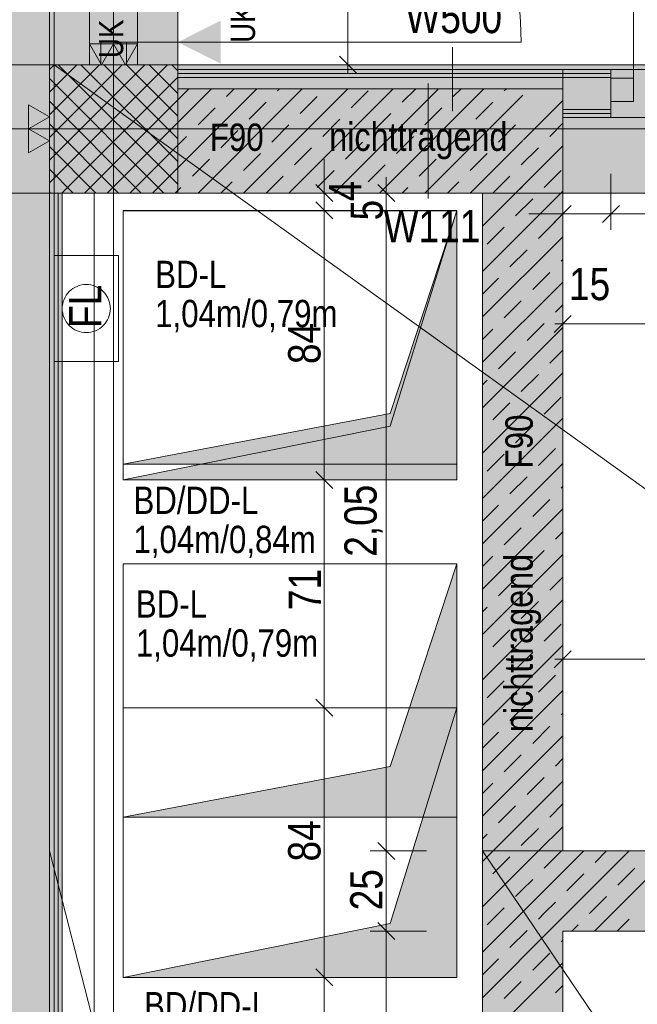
# Model space of a CAD drawing. Extents: x -620 to 3480, y 62 to 1112.
# Tile 61 of 76: x -500 to -461, y 717 to 778. Entities that reach past the tile are written whole.
import ezdxf
from ezdxf.lldxf.tags import DXFTag

# ---------------------------------------------------------------- set-up
doc = ezdxf.new("R2010")
doc.units = 0
doc.layers.get('0').update_dxf_attribs({"lineweight": 13})
for name, color, linetype, lineweight, true_color in [('00 -Bauelemente -Dämmung innen', 7, 'Continuous', 9, 0xff7fe6), ('00 -Bauelemente -Gipskarton', 7, 'Continuous', 9, 0xff7fe6), ('00_Beschriftung UZ', 3, 'Continuous', 13, 0x00ff00), ('30 -33 Aussenwände- 3 Aussenstützen', 7, 'Continuous', 50, 0x0000dd), ('30 -34 Innenwände- 1 tragend', 7, 'Continuous', 13, 0xdd0806), ('30 -34 Innenwände- 2 nichttragend', 7, 'Continuous', 18, 0xff7fe6), ('30 -34 Innenwände- 4 Türen_Fenster', 7, 'Continuous', 15, 0x9955ff), ('30 -35 Decken- 1 Konstruktion-Träger- Stahlbeton', 7, 'grob-A06GA2HT8I', 13, 0x33aa00), ('30 -35 Decken- 1 Konstruktion-Träger- Stahlbeton -Ortbeton', 7, 'grob-A06GA2HT8I', 13, 0x33aa00), ('30 -35 Decken- 11 Bodendurchbruch', 7, 'Continuous', 15, 0x599559), ('30 -35 Decken- 11 Durchbruch', 5, 'Continuous', 15, 0x0000ff), ('40 -47 Nutzungspez. Anlagen- 4 Feuerlöschanlagen', 7, 'Continuous', 9, 0xff7fff), ('70 -72 Beschriftung- 1 Beschriftung allgemein', 7, 'Continuous', 9, 0xff6633), ('70 -72 Beschriftung- 2 Beschriftung Bauteile', 7, 'Continuous', 9, 0x9999ff), ('70 -76 Bemaßung- 2 Allgemein', 7, 'Continuous', 5, 0x6666cc), ('iwb_Layout BA_Markierung', 7, 'Continuous', 9, 0xbadcdc), ('iwb_Schraffur_F90_feuerbestaendig', 1, 'Continuous', 13, 0xff0000), ('iwb_Schraffur_Unterzug', 7, 'Continuous', 5, 0xffffcc)]:
    doc.layers.add(name, color=color, linetype=linetype, lineweight=lineweight, true_color=true_color)
for name, color, linetype, lineweight in [('70 -71 Achsen- 1 Gebäudeachsen', 7, 'STRICHPUNKT2-A06GA2HU8I', 18), ('70 -75 Raumstempel- 3 Wandstempel', 7, 'Continuous', 50), ('Keine', 7, 'Continuous', 9)]:
    doc.layers.add(name, color=color, linetype=linetype, lineweight=lineweight)
doc.styles.get("Standard").update_dxf_attribs({"font": 'ARIALN.TTF'})
tags = doc.linetypes.add('fein_strichliert-A06GA2HV8I', pattern=[4, 1, -2, 1]).pattern_tags.tags
tags[8:9] = [DXFTag(74, 4), DXFTag(75, 0), DXFTag(340, '0'), DXFTag(46, 0.0), DXFTag(50, 0.0), DXFTag(44, 0.0), DXFTag(45, 0.0)]
tags[6:7] = [DXFTag(74, 4), DXFTag(75, 0), DXFTag(340, '0'), DXFTag(46, 0.0), DXFTag(50, 0.0), DXFTag(44, 0.0), DXFTag(45, 0.0)]
tags[4:5] = [DXFTag(74, 4), DXFTag(75, 0), DXFTag(340, '0'), DXFTag(46, 0.0), DXFTag(50, 0.0), DXFTag(44, 0.0), DXFTag(45, 0.0)]
tags = doc.linetypes.add('grob-A06GA2HT8I', pattern=[14, 3, -8, 3]).pattern_tags.tags
tags[8:9] = [DXFTag(74, 4), DXFTag(75, 0), DXFTag(340, '0'), DXFTag(46, 0.0), DXFTag(50, 0.0), DXFTag(44, 0.0), DXFTag(45, 0.0)]
tags[6:7] = [DXFTag(74, 4), DXFTag(75, 0), DXFTag(340, '0'), DXFTag(46, 0.0), DXFTag(50, 0.0), DXFTag(44, 0.0), DXFTag(45, 0.0)]
tags[4:5] = [DXFTag(74, 4), DXFTag(75, 0), DXFTag(340, '0'), DXFTag(46, 0.0), DXFTag(50, 0.0), DXFTag(44, 0.0), DXFTag(45, 0.0)]
tags = doc.linetypes.add('STRICHPUNKT2-A06GA2HU8I', pattern=[12.7, 6.35, -3.175, 0, -3.175]).pattern_tags.tags
tags[10:11] = [DXFTag(74, 4), DXFTag(75, 0), DXFTag(340, '0'), DXFTag(46, 0.0), DXFTag(50, 0.0), DXFTag(44, 0.0), DXFTag(45, 0.0)]
tags[8:9] = [DXFTag(74, 4), DXFTag(75, 0), DXFTag(340, '0'), DXFTag(46, 0.0), DXFTag(50, 0.0), DXFTag(44, 0.0), DXFTag(45, 0.0)]
tags[6:7] = [DXFTag(74, 4), DXFTag(75, 0), DXFTag(340, '0'), DXFTag(46, 0.0), DXFTag(50, 0.0), DXFTag(44, 0.0), DXFTag(45, 0.0)]
tags[4:5] = [DXFTag(74, 4), DXFTag(75, 0), DXFTag(340, '0'), DXFTag(46, 0.0), DXFTag(50, 0.0), DXFTag(44, 0.0), DXFTag(45, 0.0)]

# ---------------------------------------------------------------- blocks, each defined once
blk = doc.blocks.new('Polygon-A06GA2HJ8I')
at = {"color": 0, "linetype": 'ByBlock', "lineweight": -2, "ltscale": 0.13}
blk.add_solid([(-496.963, 91.629), (-561.186, 91.458), (-496.798, 1077.035), (-561.186, 1077.035)], dxfattribs=at)
blk = doc.blocks.new('Referenz-A06GA2HW8I')
at = {"layer": '00 -Bauelemente -Dämmung innen', "color": 0, "linetype": 'Continuous', "lineweight": -2, "ltscale": 0.13}
for p, q in [((-465.685, 774.68), (-489.685, 774.68)), ((-465.685, 774.68), (-462.685, 774.68)), ((-465.685, 773.98), (-489.685, 773.98)), ((-465.685, 772.68), (-462.685, 772.68)), ((-496.885, 767.48), (-496.885, 647.78)), ((-494.885, 767.48), (-494.885, 647.78))]:
    blk.add_line(p, q, dxfattribs=at)
at = {"layer": '00 -Bauelemente -Gipskarton', "color": 0, "linetype": 'Continuous', "lineweight": -2, "ltscale": 0.13}
for p, q in [((-465.685, 775.18), (-489.685, 775.18)), ((-465.685, 775.18), (-462.685, 775.18)), ((-465.685, 774.93), (-489.685, 774.93)), ((-465.685, 774.68), (-489.685, 774.68)), ((-465.685, 774.93), (-462.685, 774.93)), ((-465.685, 774.68), (-462.685, 774.68)), ((-465.685, 772.68), (-462.685, 772.68)), ((-465.685, 772.43), (-462.685, 772.43)), ((-465.685, 772.18), (-462.685, 772.18)), ((-497.385, 767.48), (-497.385, 647.78)), ((-497.135, 767.48), (-497.135, 647.78)), ((-496.885, 767.48), (-496.885, 647.78))]:
    blk.add_line(p, q, dxfattribs=at)
at = {"layer": '00_Beschriftung UZ', "color": 0, "linetype": 'Continuous', "lineweight": -2, "ltscale": 0.13}
for points in [[(-500.355, 775.548), (-497.685, 776.88), (-500.354, 778.219)], [(-495.014, 775.548), (-497.685, 776.88), (-495.016, 778.219)], [(-492.355, 775.548), (-489.685, 776.88), (-492.354, 778.219)], [(-487.014, 775.548), (-489.685, 776.88), (-487.016, 778.219)]]:
    blk.add_solid(points, dxfattribs=at)
at = {"layer": '30 -33 Aussenwände- 3 Aussenstützen', "color": 0, "lineweight": -2}
for p, q in [((-497.685, 775.187), (-497.391, 775.48)), ((-497.685, 773.773), (-495.977, 775.48)), ((-497.685, 772.358), (-494.563, 775.48)), ((-497.685, 770.944), (-493.149, 775.48)), ((-497.685, 769.53), (-491.735, 775.48)), ((-497.685, 768.116), (-490.32, 775.48)), ((-497.129, 775.48), (-489.685, 768.036)), ((-495.715, 775.48), (-489.685, 769.45)), ((-494.301, 775.48), (-489.685, 770.864)), ((-492.887, 775.48), (-489.685, 772.278)), ((-491.472, 775.48), (-489.685, 773.693)), ((-490.058, 775.48), (-489.685, 775.107)), ((-497.685, 774.622), (-490.543, 767.48)), ((-496.906, 767.48), (-489.685, 774.702)), ((-497.685, 773.207), (-491.958, 767.48)), ((-495.492, 767.48), (-489.685, 773.287)), ((-493.685, 772.48), (-493.685, 770.48)), ((-497.685, 771.793), (-493.372, 767.48)), ((-494.685, 771.48), (-492.685, 771.48)), ((-494.078, 767.48), (-489.685, 771.873)), ((-497.685, 770.379), (-494.786, 767.48)), ((-492.664, 767.48), (-489.685, 770.459)), ((-497.685, 768.965), (-496.2, 767.48)), ((-491.249, 767.48), (-489.685, 769.045)), ((-497.685, 767.55), (-497.614, 767.48)), ((-489.835, 767.48), (-489.685, 767.631))]:
    blk.add_line(p, q, dxfattribs=at)
at = {"layer": '30 -33 Aussenwände- 3 Aussenstützen', "color": 0, "linetype": 'Continuous', "lineweight": -2, "ltscale": 0.13}
for p, q in [((-489.685, 775.48), (-497.685, 775.48)), ((-497.685, 775.48), (-497.685, 767.48)), ((-489.685, 767.48), (-489.685, 775.48)), ((-497.685, 767.48), (-489.685, 767.48))]:
    blk.add_line(p, q, dxfattribs=at)
at = {"layer": '30 -34 Innenwände- 1 tragend', "color": 0, "linetype": 'Continuous', "lineweight": -2, "ltscale": 0.13}
for p, q in [((-468.185, 773.98), (-489.685, 773.98)), ((-489.685, 773.98), (-489.685, 767.48)), ((-465.685, 773.98), (-465.685, 726.48)), ((-468.185, 767.48), (-489.685, 767.48)), ((-470.685, 767.48), (-470.685, 726.48)), ((-470.685, 726.48), (-465.685, 726.48)), ((-470.685, 726.48), (-470.685, 642.78)), ((-465.385, 726.48), (-428.685, 726.48)), ((-465.685, 721.48), (-433.685, 721.48)), ((-465.685, 721.48), (-465.685, 669.48))]:
    blk.add_line(p, q, dxfattribs=at)
at = {"layer": '30 -34 Innenwände- 1 tragend', "color": 0, "lineweight": -2}
for p, q in [((-468.185, 773.98), (-489.685, 773.98)), ((-489.685, 771.873), (-487.578, 773.98)), ((-489.685, 769.045), (-484.749, 773.98)), ((-489.685, 773.287), (-488.992, 773.98)), ((-489.685, 771.873), (-487.578, 773.98)), ((-489.685, 769.045), (-484.749, 773.98)), ((-489.685, 773.287), (-488.992, 773.98)), ((-488.421, 767.48), (-481.921, 773.98)), ((-488.421, 767.48), (-481.921, 773.98)), ((-486.654, 773.49), (-486.163, 773.98)), ((-486.654, 773.49), (-486.163, 773.98)), ((-485.592, 767.48), (-479.092, 773.98)), ((-485.592, 767.48), (-479.092, 773.98)), ((-483.472, 773.844), (-483.335, 773.98)), ((-483.472, 773.844), (-483.335, 773.98)), ((-482.764, 767.48), (-476.264, 773.98)), ((-482.764, 767.48), (-476.264, 773.98)), ((-479.936, 767.48), (-473.436, 773.98)), ((-479.936, 767.48), (-473.436, 773.98)), ((-478.875, 772.783), (-477.815, 773.844)), ((-478.875, 772.783), (-477.815, 773.844)), ((-477.107, 767.48), (-470.607, 773.98)), ((-477.107, 767.48), (-470.607, 773.98)), ((-475.694, 773.136), (-474.85, 773.98)), ((-475.694, 773.136), (-474.85, 773.98)), ((-472.512, 773.49), (-472.021, 773.98)), ((-472.512, 773.49), (-472.021, 773.98)), ((-469.33, 773.844), (-469.193, 773.98)), ((-469.33, 773.844), (-469.193, 773.98)), ((-465.685, 773.98), (-465.685, 726.48)), ((-482.057, 772.429), (-480.997, 773.49)), ((-482.057, 772.429), (-480.997, 773.49)), ((-474.279, 767.48), (-468.185, 773.574)), ((-474.279, 767.48), (-468.185, 773.574)), ((-468.133, 770.798), (-465.685, 773.246)), ((-468.133, 770.798), (-465.685, 773.246)), ((-488.421, 771.722), (-487.361, 772.783)), ((-488.421, 771.722), (-487.361, 772.783)), ((-485.239, 772.076), (-484.179, 773.136)), ((-485.239, 772.076), (-484.179, 773.136)), ((-474.279, 771.722), (-473.219, 772.783)), ((-474.279, 771.722), (-473.219, 772.783)), ((-471.097, 772.076), (-470.037, 773.136)), ((-471.097, 772.076), (-470.037, 773.136)), ((-480.643, 771.015), (-479.583, 772.076)), ((-480.643, 771.015), (-479.583, 772.076)), ((-477.461, 771.369), (-476.401, 772.429)), ((-477.461, 771.369), (-476.401, 772.429)), ((-487.007, 770.308), (-485.947, 771.369)), ((-487.007, 770.308), (-485.947, 771.369)), ((-483.825, 770.662), (-482.765, 771.722)), ((-483.825, 770.662), (-482.765, 771.722)), ((-472.865, 770.308), (-471.804, 771.369)), ((-472.865, 770.308), (-471.804, 771.369)), ((-469.683, 770.662), (-468.622, 771.722)), ((-469.683, 770.662), (-468.622, 771.722)), ((-466.501, 771.015), (-465.685, 771.831)), ((-466.501, 771.015), (-465.685, 771.831)), ((-489.685, 770.459), (-489.129, 771.015)), ((-489.685, 770.459), (-489.129, 771.015)), ((-476.047, 769.954), (-474.986, 771.015)), ((-476.047, 769.954), (-474.986, 771.015)), ((-471.45, 767.48), (-468.185, 770.746)), ((-471.45, 767.48), (-468.185, 770.746)), ((-482.411, 769.247), (-481.35, 770.308)), ((-482.411, 769.247), (-481.35, 770.308)), ((-479.229, 769.601), (-478.168, 770.662)), ((-479.229, 769.601), (-478.168, 770.662)), ((-470.685, 765.417), (-465.685, 770.417)), ((-470.685, 765.417), (-465.685, 770.417)), ((-468.269, 769.247), (-467.208, 770.308)), ((-468.269, 769.247), (-467.208, 770.308)), ((-488.775, 768.54), (-487.714, 769.601)), ((-488.775, 768.54), (-487.714, 769.601)), ((-485.593, 768.894), (-484.532, 769.954)), ((-485.593, 768.894), (-484.532, 769.954)), ((-474.633, 768.54), (-473.572, 769.601)), ((-474.633, 768.54), (-473.572, 769.601)), ((-471.451, 768.894), (-470.39, 769.954)), ((-471.451, 768.894), (-470.39, 769.954)), ((-480.997, 767.833), (-479.936, 768.894)), ((-480.997, 767.833), (-479.936, 768.894)), ((-477.815, 768.187), (-476.754, 769.247)), ((-477.815, 768.187), (-476.754, 769.247)), ((-468.269, 769.247), (-468.185, 769.331)), ((-468.269, 769.247), (-468.185, 769.331)), ((-466.855, 767.833), (-465.794, 768.894)), ((-466.855, 767.833), (-465.794, 768.894)), ((-484.178, 767.48), (-483.118, 768.54)), ((-484.178, 767.48), (-483.118, 768.54)), ((-470.037, 767.48), (-468.976, 768.54)), ((-470.037, 767.48), (-468.976, 768.54)), ((-470.036, 767.48), (-468.976, 768.54)), ((-470.036, 767.48), (-468.976, 768.54)), ((-489.685, 767.63), (-489.482, 767.833)), ((-489.685, 767.63), (-489.482, 767.833)), ((-487.007, 767.48), (-486.3, 768.187)), ((-487.007, 767.48), (-486.3, 768.187)), ((-475.693, 767.48), (-475.34, 767.833)), ((-475.693, 767.48), (-475.34, 767.833)), ((-472.864, 767.48), (-472.158, 768.187)), ((-472.864, 767.48), (-472.158, 768.187)), ((-468.622, 767.48), (-468.185, 767.917)), ((-468.622, 767.48), (-468.185, 767.917)), ((-468.185, 767.48), (-489.685, 767.48)), ((-470.685, 762.589), (-465.685, 767.589)), ((-470.685, 762.589), (-465.685, 767.589)), ((-470.685, 767.48), (-470.685, 726.48)), ((-468.622, 766.065), (-467.562, 767.126)), ((-468.622, 766.065), (-467.562, 767.126)), ((-470.39, 764.298), (-469.33, 765.358)), ((-470.39, 764.298), (-469.33, 765.358)), ((-467.208, 764.651), (-466.148, 765.712)), ((-467.208, 764.651), (-466.148, 765.712)), ((-470.685, 759.76), (-465.685, 764.76)), ((-470.685, 759.76), (-465.685, 764.76)), ((-468.976, 762.883), (-467.915, 763.944)), ((-468.976, 762.883), (-467.915, 763.944)), ((-465.794, 763.237), (-465.685, 763.346)), ((-465.794, 763.237), (-465.685, 763.346)), ((-470.685, 761.175), (-469.683, 762.176)), ((-470.685, 761.175), (-469.683, 762.176)), ((-467.562, 761.469), (-466.501, 762.53)), ((-467.562, 761.469), (-466.501, 762.53)), ((-470.685, 756.932), (-465.685, 761.932)), ((-470.685, 756.932), (-465.685, 761.932)), ((-469.33, 759.701), (-468.269, 760.762)), ((-469.33, 759.701), (-468.269, 760.762)), ((-466.148, 760.055), (-465.685, 760.518)), ((-466.148, 760.055), (-465.685, 760.518)), ((-470.685, 754.104), (-465.685, 759.104)), ((-470.685, 754.104), (-465.685, 759.104)), ((-467.915, 758.287), (-466.855, 759.348)), ((-467.915, 758.287), (-466.855, 759.348)), ((-470.685, 758.346), (-470.037, 758.994)), ((-470.685, 758.346), (-470.037, 758.994)), ((-469.683, 756.519), (-468.622, 757.58)), ((-469.683, 756.519), (-468.622, 757.58)), ((-466.501, 756.873), (-465.685, 757.689)), ((-466.501, 756.873), (-465.685, 757.689)), ((-470.685, 751.275), (-465.685, 756.275)), ((-470.685, 751.275), (-465.685, 756.275)), ((-468.269, 755.105), (-467.208, 756.166)), ((-468.269, 755.105), (-467.208, 756.166)), ((-470.685, 755.518), (-470.39, 755.812)), ((-470.685, 755.518), (-470.39, 755.812)), ((-470.037, 753.337), (-468.976, 754.398)), ((-470.037, 753.337), (-468.976, 754.398)), ((-466.855, 753.691), (-465.794, 754.752)), ((-466.855, 753.691), (-465.794, 754.752)), ((-470.685, 748.447), (-465.685, 753.447)), ((-470.685, 748.447), (-465.685, 753.447)), ((-468.622, 751.923), (-467.562, 752.984)), ((-468.622, 751.923), (-467.562, 752.984)), ((-470.39, 750.155), (-469.33, 751.216)), ((-470.39, 750.155), (-469.33, 751.216)), ((-467.208, 750.509), (-466.148, 751.57)), ((-467.208, 750.509), (-466.148, 751.57)), ((-470.685, 745.618), (-465.685, 750.618)), ((-470.685, 745.618), (-465.685, 750.618)), ((-468.976, 748.741), (-467.915, 749.802)), ((-468.976, 748.741), (-467.915, 749.802)), ((-465.794, 749.095), (-465.685, 749.204)), ((-465.794, 749.095), (-465.685, 749.204)), ((-470.685, 747.032), (-469.683, 748.034)), ((-470.685, 747.032), (-469.683, 748.034)), ((-467.562, 747.327), (-466.501, 748.388)), ((-467.562, 747.327), (-466.501, 748.388)), ((-470.685, 742.79), (-465.685, 747.79)), ((-470.685, 742.79), (-465.685, 747.79)), ((-469.33, 745.559), (-468.269, 746.62)), ((-469.33, 745.559), (-468.269, 746.62)), ((-466.148, 745.913), (-465.685, 746.376)), ((-466.148, 745.913), (-465.685, 746.376)), ((-470.685, 739.961), (-465.685, 744.961)), ((-470.685, 739.961), (-465.685, 744.961)), ((-467.915, 744.145), (-466.855, 745.206)), ((-467.915, 744.145), (-466.855, 745.206)), ((-470.685, 744.204), (-470.037, 744.852)), ((-470.685, 744.204), (-470.037, 744.852)), ((-469.683, 742.377), (-468.622, 743.438)), ((-469.683, 742.377), (-468.622, 743.438)), ((-466.501, 742.731), (-465.685, 743.547)), ((-466.501, 742.731), (-465.685, 743.547)), ((-470.685, 737.133), (-465.685, 742.133)), ((-470.685, 737.133), (-465.685, 742.133)), ((-468.269, 740.963), (-467.208, 742.024)), ((-468.269, 740.963), (-467.208, 742.024)), ((-470.685, 741.376), (-470.39, 741.67)), ((-470.685, 741.376), (-470.39, 741.67)), ((-470.037, 739.195), (-468.976, 740.256)), ((-470.037, 739.195), (-468.976, 740.256)), ((-466.855, 739.549), (-465.794, 740.609)), ((-466.855, 739.549), (-465.794, 740.609)), ((-470.685, 734.305), (-465.685, 739.305)), ((-470.685, 734.305), (-465.685, 739.305)), ((-468.622, 737.781), (-467.562, 738.842)), ((-468.622, 737.781), (-467.562, 738.842)), ((-470.39, 736.013), (-469.33, 737.074)), ((-470.39, 736.013), (-469.33, 737.074)), ((-467.208, 736.367), (-466.148, 737.428)), ((-467.208, 736.367), (-466.148, 737.428)), ((-470.685, 731.476), (-465.685, 736.476)), ((-470.685, 731.476), (-465.685, 736.476)), ((-468.976, 734.599), (-467.915, 735.66)), ((-468.976, 734.599), (-467.915, 735.66)), ((-465.794, 734.953), (-465.685, 735.062)), ((-465.794, 734.953), (-465.685, 735.062)), ((-467.562, 733.185), (-466.501, 734.246)), ((-467.562, 733.185), (-466.501, 734.246)), ((-470.685, 732.89), (-469.683, 733.892)), ((-470.685, 732.89), (-469.683, 733.892)), ((-470.685, 728.648), (-465.685, 733.648)), ((-470.685, 728.648), (-465.685, 733.648)), ((-469.33, 731.417), (-468.269, 732.478)), ((-469.33, 731.417), (-468.269, 732.478)), ((-466.148, 731.771), (-465.685, 732.233)), ((-466.148, 731.771), (-465.685, 732.233)), ((-467.915, 730.003), (-466.855, 731.064)), ((-467.915, 730.003), (-466.855, 731.064)), ((-470.685, 730.062), (-470.037, 730.71)), ((-470.685, 730.062), (-470.037, 730.71)), ((-470.024, 726.48), (-465.685, 730.819)), ((-470.024, 726.48), (-465.685, 730.819)), ((-469.683, 728.235), (-468.622, 729.296)), ((-469.683, 728.235), (-468.622, 729.296)), ((-466.501, 728.589), (-465.685, 729.405)), ((-466.501, 728.589), (-465.685, 729.405)), ((-468.269, 726.821), (-467.208, 727.882)), ((-468.269, 726.821), (-467.208, 727.882)), ((-467.195, 726.48), (-465.685, 727.991)), ((-467.195, 726.48), (-465.685, 727.991)), ((-470.685, 727.233), (-470.39, 727.528)), ((-470.685, 727.233), (-470.39, 727.528)), ((-470.685, 726.48), (-470.685, 642.78)), ((-470.685, 726.48), (-428.685, 726.48)), ((-470.685, 725.819), (-470.354, 726.15)), ((-470.685, 725.819), (-470.354, 726.15)), ((-470.354, 726.15), (-470.024, 726.48)), ((-470.354, 726.15), (-470.024, 726.48)), ((-469.647, 725.443), (-468.976, 726.114)), ((-469.647, 725.443), (-468.976, 726.114)), ((-468.94, 724.736), (-467.195, 726.48)), ((-468.94, 724.736), (-467.195, 726.48)), ((-467.526, 723.321), (-464.367, 726.48)), ((-467.526, 723.321), (-464.367, 726.48)), ((-466.855, 725.407), (-465.794, 726.467)), ((-466.855, 725.407), (-465.794, 726.467)), ((-466.112, 721.907), (-461.539, 726.48)), ((-466.112, 721.907), (-461.539, 726.48)), ((-463.71, 721.48), (-458.71, 726.48)), ((-463.71, 721.48), (-458.71, 726.48)), ((-463.673, 725.76), (-462.953, 726.48)), ((-463.673, 725.76), (-462.953, 726.48)), ((-470.037, 725.053), (-469.647, 725.443)), ((-470.037, 725.053), (-469.647, 725.443)), ((-462.258, 724.346), (-461.198, 725.407)), ((-462.258, 724.346), (-461.198, 725.407)), ((-470.685, 722.991), (-468.94, 724.736)), ((-470.685, 722.991), (-468.94, 724.736)), ((-468.233, 724.028), (-467.562, 724.7)), ((-468.233, 724.028), (-467.562, 724.7)), ((-465.44, 723.992), (-464.38, 725.053)), ((-465.44, 723.992), (-464.38, 725.053)), ((-468.622, 723.639), (-468.233, 724.028)), ((-468.622, 723.639), (-468.233, 724.028)), ((-464.026, 722.578), (-462.966, 723.639)), ((-464.026, 722.578), (-462.966, 723.639)), ((-470.685, 720.162), (-467.526, 723.321)), ((-470.685, 720.162), (-467.526, 723.321)), ((-470.39, 721.871), (-469.33, 722.932)), ((-470.39, 721.871), (-469.33, 722.932)), ((-466.819, 722.614), (-466.148, 723.285)), ((-466.819, 722.614), (-466.148, 723.285)), ((-467.208, 722.225), (-466.819, 722.614)), ((-467.208, 722.225), (-466.819, 722.614)), ((-470.685, 717.334), (-466.112, 721.907)), ((-470.685, 717.334), (-466.112, 721.907)), ((-465.124, 721.48), (-464.733, 721.871)), ((-465.124, 721.48), (-464.733, 721.871)), ((-462.296, 721.48), (-461.551, 722.225)), ((-462.296, 721.48), (-461.551, 722.225)), ((-468.976, 720.457), (-467.915, 721.518)), ((-468.976, 720.457), (-467.915, 721.518)), ((-465.685, 721.48), (-465.685, 642.78)), ((-465.685, 721.48), (-433.685, 721.48)), ((-465.794, 720.811), (-465.685, 720.92)), ((-465.794, 720.811), (-465.685, 720.92)), ((-467.562, 719.043), (-466.501, 720.103)), ((-467.562, 719.043), (-466.501, 720.103)), ((-470.685, 718.748), (-469.683, 719.75)), ((-470.685, 718.748), (-469.683, 719.75)), ((-470.685, 714.506), (-465.685, 719.506)), ((-470.685, 714.506), (-465.685, 719.506)), ((-469.33, 717.275), (-468.269, 718.336)), ((-469.33, 717.275), (-468.269, 718.336)), ((-466.148, 717.629), (-465.685, 718.091)), ((-466.148, 717.629), (-465.685, 718.091))]:
    blk.add_line(p, q, dxfattribs=at)
at = {"layer": '30 -34 Innenwände- 2 nichttragend', "color": 0, "linetype": 'Continuous', "lineweight": -2, "ltscale": 0.13}
for p, q in [((-495.185, 775.48), (-492.435, 775.48)), ((-495.185, 775.48), (-494.935, 775.48)), ((-495.185, 775.48), (-492.185, 775.48)), ((-494.935, 775.48), (-494.685, 775.48)), ((-494.685, 775.48), (-492.685, 775.48)), ((-492.685, 775.48), (-492.435, 775.48)), ((-492.435, 775.48), (-492.185, 775.48)), ((-492.435, 775.48), (-492.185, 775.48)), ((-489.685, 775.18), (-489.685, 773.98)), ((-465.685, 775.18), (-489.685, 775.18)), ((-465.685, 775.18), (-462.685, 775.18)), ((-465.685, 775.18), (-465.685, 773.98)), ((-462.685, 774.93), (-462.685, 775.18)), ((-462.685, 774.93), (-462.685, 775.18)), ((-462.685, 774.68), (-462.685, 774.93)), ((-462.685, 772.18), (-462.685, 774.93)), ((-462.685, 772.68), (-462.685, 774.68)), ((-465.685, 773.98), (-489.685, 773.98)), ((-465.685, 773.98), (-465.685, 772.18)), ((-462.685, 772.43), (-462.685, 772.68)), ((-465.685, 772.18), (-462.685, 772.18)), ((-462.685, 772.18), (-462.685, 772.43)), ((-497.385, 767.48), (-497.385, 647.78)), ((-497.385, 767.48), (-494.885, 767.48)), ((-494.885, 767.48), (-494.885, 647.78))]:
    blk.add_line(p, q, dxfattribs=at)
at = {"layer": '30 -34 Innenwände- 4 Türen_Fenster', "color": 0, "linetype": 'grob-A06GA2HT8I', "lineweight": -2, "ltscale": 0.13}
for p, q in [((-495.185, 827.48), (-495.185, 775.48)), ((-492.185, 827.48), (-492.185, 775.48)), ((-461.285, 774.64), (-461.285, 792.34)), ((-492.885, 776.88), (-468.285, 776.88)), ((-462.685, 775.18), (-442.185, 775.18)), ((-462.685, 772.18), (-442.185, 772.18))]:
    blk.add_line(p, q, dxfattribs=at)
at = {"layer": '30 -34 Innenwände- 4 Türen_Fenster', "color": 0, "linetype": 'Continuous', "lineweight": -2, "ltscale": 0.13}
for p, q in [((-494.485, 775.48), (-494.485, 776.88)), ((-494.485, 776.88), (-492.885, 776.88)), ((-492.885, 776.88), (-492.885, 775.48)), ((-492.885, 775.48), (-494.485, 775.48)), ((-462.685, 774.64), (-461.285, 774.64)), ((-462.685, 773.18), (-462.685, 774.64)), ((-461.285, 774.64), (-461.285, 773.18)), ((-461.285, 773.18), (-462.685, 773.18))]:
    blk.add_line(p, q, dxfattribs=at)
at = {"layer": '30 -34 Innenwände- 4 Türen_Fenster', "color": 0, "linetype": 'grob-A06GA2HT8I', "lineweight": -2, "ltscale": 0.13}
for centre, major_axis in [((-492.885, 776.88), (24.6, 0)), ((-461.285, 774.64), (17.7, 0))]:
    blk.add_ellipse(centre, major_axis=major_axis, ratio=1, start_param=0, end_param=1.570796, dxfattribs=at)
at = {"layer": '30 -35 Decken- 1 Konstruktion-Träger- Stahlbeton', "color": 0, "linetype": 'fein_strichliert-A06GA2HV8I', "lineweight": -2, "ltscale": 0.13}
for p, q in [((-497.685, 827.48), (-497.685, 775.48)), ((-489.685, 827.48), (-489.685, 775.48))]:
    blk.add_line(p, q, dxfattribs=at)
at = {"layer": '30 -35 Decken- 1 Konstruktion-Träger- Stahlbeton', "color": 0, "lineweight": -2}
for p, q in [((-561.186, 775.48), (-2.685, 775.48)), ((-561.186, 767.48), (-2.685, 767.48))]:
    blk.add_line(p, q, dxfattribs=at)
at = {"layer": '30 -35 Decken- 1 Konstruktion-Träger- Stahlbeton', "color": 0, "linetype": 'Continuous', "lineweight": -2, "ltscale": 0.13}
blk.add_line((-489.685, 775.48), (-497.685, 775.48), dxfattribs=at)
at = {"layer": '30 -35 Decken- 1 Konstruktion-Träger- Stahlbeton -Ortbeton', "color": 0, "linetype": 'grob-A06GA2HT8I', "lineweight": -2, "ltscale": 0.13}
for p, q in [((-503.685, 767.48), (-497.685, 767.48)), ((-497.685, 767.48), (-497.685, 610.48))]:
    blk.add_line(p, q, dxfattribs=at)
at = {"layer": '30 -35 Decken- 11 Bodendurchbruch', "color": 0, "linetype": 'Continuous', "lineweight": -2, "ltscale": 0.13}
for p, q in [((-493.085, 750.58), (-493.085, 766.38)), ((-493.085, 766.38), (-472.285, 766.38)), ((-472.285, 766.38), (-476.445, 753.74)), ((-472.285, 766.38), (-476.445, 753.74)), ((-472.285, 750.58), (-472.285, 766.38)), ((-476.445, 753.74), (-493.085, 750.58)), ((-476.445, 753.74), (-493.085, 750.58)), ((-493.085, 750.58), (-472.285, 750.58)), ((-493.085, 728.58), (-493.085, 744.38)), ((-493.085, 744.38), (-472.285, 744.38)), ((-472.285, 744.38), (-476.445, 731.74)), ((-472.285, 744.38), (-476.445, 731.74)), ((-472.285, 728.58), (-472.285, 744.38)), ((-476.445, 731.74), (-493.085, 728.58)), ((-476.445, 731.74), (-493.085, 728.58)), ((-493.085, 728.58), (-472.285, 728.58))]:
    blk.add_line(p, q, dxfattribs=at)
at = {"layer": '30 -35 Decken- 11 Bodendurchbruch', "color": 0, "lineweight": -2}
for points in [[(-472.285, 750.58), (-476.445, 753.74), (-472.285, 766.38)], [(-476.445, 750.58), (-493.085, 750.58), (-476.445, 753.74)], [(-476.445, 750.58), (-476.445, 753.74), (-472.285, 750.58)], [(-472.285, 728.58), (-476.445, 731.74), (-472.285, 744.38)], [(-476.445, 728.58), (-493.085, 728.58), (-476.445, 731.74)], [(-476.445, 728.58), (-476.445, 731.74), (-472.285, 728.58)]]:
    blk.add_solid(points, dxfattribs=at)
at = {"layer": '30 -35 Decken- 11 Durchbruch', "color": 0, "linetype": 'Continuous', "lineweight": -2, "ltscale": 0.13}
for p, q in [((-493.085, 749.6), (-493.085, 766.4)), ((-493.085, 766.4), (-472.285, 766.4)), ((-472.285, 766.4), (-476.445, 752.96)), ((-472.285, 766.4), (-476.445, 752.96)), ((-472.285, 749.6), (-472.285, 766.4)), ((-476.445, 752.96), (-493.085, 749.6)), ((-476.445, 752.96), (-493.085, 749.6)), ((-493.085, 749.6), (-472.285, 749.6)), ((-493.085, 718.6), (-493.085, 735.4)), ((-493.085, 735.4), (-472.285, 735.4)), ((-472.285, 735.4), (-476.445, 721.96)), ((-472.285, 735.4), (-476.445, 721.96)), ((-472.285, 718.6), (-472.285, 735.4)), ((-476.445, 721.96), (-493.085, 718.6)), ((-476.445, 721.96), (-493.085, 718.6)), ((-493.085, 718.6), (-472.285, 718.6))]:
    blk.add_line(p, q, dxfattribs=at)
at = {"layer": '30 -35 Decken- 11 Durchbruch', "color": 0, "lineweight": -2}
for points in [[(-472.285, 749.6), (-476.445, 752.96), (-472.285, 766.4)], [(-476.445, 749.6), (-493.085, 749.6), (-476.445, 752.96)], [(-476.445, 749.6), (-476.445, 752.96), (-472.285, 749.6)], [(-472.285, 718.6), (-476.445, 721.96), (-472.285, 735.4)], [(-476.445, 718.6), (-493.085, 718.6), (-476.445, 721.96)], [(-476.445, 718.6), (-476.445, 721.96), (-472.285, 718.6)]]:
    blk.add_solid(points, dxfattribs=at)
at = {"layer": '40 -47 Nutzungspez. Anlagen- 4 Feuerlöschanlagen', "color": 0, "linetype": 'Continuous', "lineweight": -2, "ltscale": 0.13}
for p, q in [((-497.385, 756.98), (-497.385, 763.58)), ((-497.385, 763.58), (-493.385, 763.58)), ((-493.385, 763.58), (-493.385, 756.98)), ((-496.336, 761.44), (-496.218, 761.527)), ((-496.218, 761.527), (-496.092, 761.603)), ((-496.092, 761.603), (-495.959, 761.666)), ((-495.959, 761.666), (-495.82, 761.716)), ((-495.82, 761.716), (-495.677, 761.751)), ((-495.677, 761.751), (-495.532, 761.773)), ((-495.532, 761.773), (-495.385, 761.78)), ((-495.385, 761.78), (-495.238, 761.773)), ((-495.238, 761.773), (-495.092, 761.751)), ((-495.092, 761.751), (-494.949, 761.716)), ((-494.949, 761.716), (-494.811, 761.666)), ((-494.811, 761.666), (-494.678, 761.603)), ((-494.678, 761.603), (-494.551, 761.527)), ((-494.551, 761.527), (-494.433, 761.44)), ((-496.771, 760.854), (-496.708, 760.987)), ((-496.708, 760.987), (-496.632, 761.114)), ((-496.632, 761.114), (-496.544, 761.232)), ((-496.544, 761.232), (-496.445, 761.341)), ((-496.445, 761.341), (-496.336, 761.44)), ((-494.433, 761.44), (-494.324, 761.341)), ((-494.324, 761.341), (-494.225, 761.232)), ((-494.225, 761.232), (-494.138, 761.114)), ((-494.138, 761.114), (-494.062, 760.987)), ((-494.062, 760.987), (-493.999, 760.854)), ((-496.885, 760.28), (-496.878, 760.427)), ((-496.878, 760.427), (-496.856, 760.573)), ((-496.856, 760.573), (-496.82, 760.716)), ((-496.82, 760.716), (-496.771, 760.854)), ((-493.999, 760.854), (-493.949, 760.716)), ((-493.949, 760.716), (-493.914, 760.573)), ((-493.914, 760.573), (-493.892, 760.427)), ((-493.892, 760.427), (-493.885, 760.28)), ((-496.878, 760.133), (-496.885, 760.28)), ((-496.856, 759.988), (-496.878, 760.133)), ((-496.82, 759.845), (-496.856, 759.988)), ((-496.771, 759.706), (-496.82, 759.845)), ((-496.708, 759.573), (-496.771, 759.706)), ((-493.999, 759.706), (-494.062, 759.573)), ((-493.949, 759.845), (-493.999, 759.706)), ((-493.914, 759.988), (-493.949, 759.845)), ((-493.892, 760.133), (-493.914, 759.988)), ((-493.885, 760.28), (-493.892, 760.133)), ((-496.632, 759.447), (-496.708, 759.573)), ((-496.544, 759.329), (-496.632, 759.447)), ((-496.445, 759.22), (-496.544, 759.329)), ((-496.336, 759.121), (-496.445, 759.22)), ((-496.218, 759.033), (-496.336, 759.121)), ((-494.433, 759.121), (-494.551, 759.033)), ((-494.324, 759.22), (-494.433, 759.121)), ((-494.225, 759.329), (-494.324, 759.22)), ((-494.138, 759.447), (-494.225, 759.329)), ((-494.062, 759.573), (-494.138, 759.447)), ((-496.092, 758.957), (-496.218, 759.033)), ((-495.959, 758.894), (-496.092, 758.957)), ((-495.82, 758.845), (-495.959, 758.894)), ((-495.677, 758.809), (-495.82, 758.845)), ((-495.532, 758.787), (-495.677, 758.809)), ((-495.385, 758.78), (-495.532, 758.787)), ((-495.238, 758.787), (-495.385, 758.78)), ((-495.092, 758.809), (-495.238, 758.787)), ((-494.949, 758.845), (-495.092, 758.809)), ((-494.811, 758.894), (-494.949, 758.845)), ((-494.678, 758.957), (-494.811, 758.894)), ((-494.551, 759.033), (-494.678, 758.957)), ((-493.385, 756.98), (-497.385, 756.98))]:
    blk.add_line(p, q, dxfattribs=at)
at = {"layer": '70 -71 Achsen- 1 Gebäudeachsen', "color": 0, "linetype": 'STRICHPUNKT2-A06GA2HU8I', "lineweight": -2, "ltscale": 0.13}
for p, q in [((-493.685, 1081.42), (-493.685, 81.98)), ((-561.186, 771.48), (86.255, 771.48))]:
    blk.add_line(p, q, dxfattribs=at)
at = {"layer": '70 -72 Beschriftung- 1 Beschriftung allgemein', "color": 0, "linetype": 'grob-A06GA2HT8I', "lineweight": -2, "ltscale": 0.13}
for p, q in [((-497.385, 767.48), (-497.385, 827.48)), ((-497.385, 775.48), (-428.685, 726.18)), ((-465.685, 602.48), (-497.685, 726.48)), ((-470.685, 726.48), (-428.685, 664.48))]:
    blk.add_line(p, q, dxfattribs=at)
at = {"layer": '70 -72 Beschriftung- 2 Beschriftung Bauteile', "color": 0, "lineweight": -2}
for p, q in [((-494.435, 775.48), (-495.185, 776.779)), ((-495.185, 776.779), (-493.685, 776.779)), ((-493.685, 776.779), (-494.435, 775.48)), ((-492.935, 775.48), (-493.685, 776.779)), ((-493.685, 776.779), (-492.185, 776.779)), ((-492.185, 776.779), (-492.935, 775.48)), ((-498.984, 772.98), (-497.685, 772.23)), ((-498.984, 771.48), (-498.984, 772.98)), ((-497.685, 772.23), (-498.984, 771.48)), ((-498.984, 771.48), (-497.685, 770.73)), ((-498.984, 769.98), (-498.984, 771.48)), ((-497.685, 770.73), (-498.984, 769.98))]:
    blk.add_line(p, q, dxfattribs=at)
for points in [[(-494.435, 775.48), (-495.185, 776.779), (-494.435, 776.779)], [(-494.435, 775.48), (-494.435, 776.779), (-493.685, 776.779)], [(-492.935, 775.48), (-493.685, 776.779), (-492.935, 776.779)], [(-492.935, 775.48), (-492.935, 776.779), (-492.185, 776.779)], [(-498.984, 771.48), (-498.984, 772.98), (-497.685, 772.23)], [(-498.984, 769.98), (-498.984, 771.48), (-497.685, 770.73)]]:
    blk.add_solid(points, dxfattribs=at)
at = {"layer": '70 -75 Raumstempel- 3 Wandstempel', "color": 0, "linetype": 'Continuous', "lineweight": -2, "ltscale": 0.13}
blk.add_line((-472.555, 776.58), (-472.555, 772.58), dxfattribs=at)
at = {"layer": '70 -76 Bemaßung- 2 Allgemein', "color": 0, "linetype": 'Continuous', "lineweight": -2, "ltscale": 0.13}
for p, q in [((-479.077, 776.541), (-479.077, 787.92)), ((-479.077, 774.98), (-479.077, 776.541)), ((-478.547, 774.95), (-479.608, 776.011)), ((-481.077, 775.48), (-478.077, 775.48)), ((-480.552, 768.541), (-480.552, 769.601)), ((-480.552, 766.48), (-480.552, 768.541)), ((-476.685, 768.48), (-476.685, 766.42)), ((-465.685, 768.68), (-465.685, 765.18)), ((-462.685, 768.68), (-462.685, 765.18)), ((-462.685, 768.68), (-462.685, 765.18)), ((-480.021, 766.95), (-481.082, 768.011)), ((-477.215, 768.011), (-476.154, 766.95)), ((-480.552, 766.4), (-480.552, 767.48)), ((-480.552, 767.4), (-480.552, 765.34)), ((-480.552, 767.4), (-480.552, 765.34)), ((-477.552, 767.48), (-479.552, 767.48)), ((-474.185, 767.48), (-477.685, 767.48)), ((-481.082, 766.931), (-480.021, 765.87)), ((-481.082, 766.931), (-480.021, 765.87)), ((-465.154, 766.711), (-466.215, 765.65)), ((-463.215, 765.65), (-462.154, 766.711)), ((-463.215, 765.65), (-462.154, 766.711)), ((-477.552, 766.4), (-479.552, 766.4)), ((-477.552, 766.4), (-479.552, 766.4)), ((-476.685, 727.541), (-476.685, 766.42)), ((-466.745, 766.18), (-467.806, 766.18)), ((-464.685, 766.18), (-466.745, 766.18)), ((-465.685, 766.18), (-462.685, 766.18)), ((-463.685, 766.18), (-461.624, 766.18)), ((-463.685, 766.18), (-461.624, 766.18)), ((-461.624, 766.18), (-443.045, 766.18)), ((-461.624, 766.18), (-460.564, 766.18)), ((-480.552, 765.34), (-480.552, 764.279)), ((-480.552, 750.661), (-480.552, 765.34)), ((-465.685, 761.326), (-465.685, 758.326)), ((-466.215, 758.795), (-465.154, 759.856)), ((-466.185, 759.326), (-464.624, 759.326)), ((-450.845, 759.326), (-464.624, 759.326)), ((-480.552, 748.6), (-480.552, 750.661)), ((-480.552, 750.6), (-480.552, 748.54)), ((-480.021, 749.07), (-481.082, 750.131)), ((-481.082, 750.131), (-480.021, 749.07)), ((-477.552, 749.6), (-479.552, 749.6)), ((-477.552, 749.6), (-479.552, 749.6)), ((-480.552, 736.461), (-480.552, 748.54)), ((-465.685, 740.421), (-465.685, 737.421)), ((-466.215, 737.89), (-465.154, 738.952)), ((-466.185, 738.421), (-464.624, 738.421)), ((-439.245, 738.421), (-464.624, 738.421)), ((-480.552, 734.4), (-480.552, 736.461)), ((-480.552, 736.4), (-480.552, 734.34)), ((-480.021, 734.87), (-481.082, 735.931)), ((-481.082, 735.931), (-480.021, 734.87)), ((-477.552, 735.4), (-479.552, 735.4)), ((-477.552, 735.4), (-479.552, 735.4)), ((-480.552, 719.661), (-480.552, 734.34)), ((-476.685, 725.48), (-476.685, 727.541)), ((-476.685, 727.48), (-476.685, 725.42)), ((-476.154, 725.95), (-477.215, 727.011)), ((-477.215, 727.011), (-476.154, 725.95)), ((-474.185, 726.48), (-477.685, 726.48)), ((-474.185, 726.48), (-477.685, 726.48)), ((-476.685, 722.541), (-476.685, 725.42)), ((-476.685, 720.48), (-476.685, 722.541)), ((-476.685, 722.48), (-476.685, 720.42)), ((-476.154, 720.95), (-477.215, 722.011)), ((-477.215, 722.011), (-476.154, 720.95)), ((-474.185, 721.48), (-477.685, 721.48)), ((-474.185, 721.48), (-477.685, 721.48)), ((-476.685, 670.541), (-476.685, 720.42)), ((-480.552, 717.6), (-480.552, 719.661)), ((-480.552, 719.6), (-480.552, 717.54)), ((-480.021, 718.07), (-481.082, 719.131)), ((-481.082, 719.131), (-480.021, 718.07)), ((-477.552, 718.6), (-479.552, 718.6)), ((-477.552, 718.6), (-479.552, 718.6)), ((-480.552, 684.541), (-480.552, 717.54))]:
    blk.add_line(p, q, dxfattribs=at)
at = {"layer": 'Keine', "color": 0, "lineweight": -2}
blk.add_line((-474.069, 767.145), (-474.069, 774.315), dxfattribs=at)
at = {"layer": '00_Beschriftung UZ', "color": 0, "linetype": 'ByBlock', "lineweight": -2, "ltscale": 0.13, "char_height": 1.51033, "attachment_point": 1, "rotation": 90}
for s, insert in [('{\\fArial Narrow;UK RD +16,15m/3,35m}', (-486.377, 776.841)), ('{\\fArial Narrow;UK UZ +15,80m/3,00m}', (-494.595, 775.889))]:
    blk.add_mtext(s, dxfattribs=dict(at, insert=insert))
at = {"layer": '30 -35 Decken- 11 Bodendurchbruch', "color": 0, "linetype": 'Continuous', "lineweight": -2, "ltscale": 0.13, "char_height": 1.7, "attachment_point": 1}
for s, insert in [('{\\fArial Narrow;BD-L}', (-491.093, 763.259)), ('{\\fArial Narrow;1,04m/0,79m}', (-491.093, 760.823)), ('{\\fArial Narrow;BD-L}', (-492.295, 742.722)), ('{\\fArial Narrow;1,04m/0,79m}', (-492.295, 740.286))]:
    blk.add_mtext(s, dxfattribs=dict(at, insert=insert))
at = {"layer": '30 -35 Decken- 11 Durchbruch', "color": 0, "linetype": 'Continuous', "lineweight": -2, "ltscale": 0.13, "char_height": 1.7, "attachment_point": 1}
for s, insert in [('{\\fArial Narrow;BD/DD-L}', (-492.445, 749.181)), ('{\\fArial Narrow;1,04m/0,84m}', (-492.445, 746.745)), ('{\\fArial Narrow;BD/DD-L}', (-491.784, 717.685))]:
    blk.add_mtext(s, dxfattribs=dict(at, insert=insert))
at = {"layer": '40 -47 Nutzungspez. Anlagen- 4 Feuerlöschanlagen', "color": 0, "linetype": 'Continuous', "lineweight": -2, "ltscale": 0.13, "insert": (-496.467, 759.075), "char_height": 2.01377, "attachment_point": 1, "rotation": 90}
blk.add_mtext('{\\fArial Narrow;FL}', dxfattribs=at)
at = {"layer": '70 -75 Raumstempel- 3 Wandstempel', "color": 0, "linetype": 'Continuous', "lineweight": -2, "ltscale": 0.13, "attachment_point": 1}
for s, insert, char_height in [('{\\fArial Narrow;W500}', (-475.497, 779.463), 2.01377), ('{\\fArial Narrow;F90}', (-487.685, 771.809), 1.7), ('{\\fArial Narrow;W111}', (-476.85, 766.429), 2.01377)]:
    blk.add_mtext(s, dxfattribs=dict(at, insert=insert, char_height=char_height))
at = {"layer": '70 -75 Raumstempel- 3 Wandstempel', "color": 0, "linetype": 'Continuous', "lineweight": -2, "ltscale": 0.13, "insert": (-469.264, 750.32), "char_height": 1.7, "attachment_point": 1, "rotation": 90}
blk.add_mtext('{\\fArial Narrow;F90}', dxfattribs=at)
at = {"layer": '70 -76 Bemaßung- 2 Allgemein', "color": 0, "linetype": 'Continuous', "lineweight": -2, "ltscale": 0.13, "char_height": 2.01377, "attachment_point": 1, "rotation": 90}
for s, insert in [('{\\fArial Narrow;4}', (-480.258, 766.964)), ('{\\fArial Narrow;5}', (-478.916, 765.774)), ('{\\fArial Narrow;84}', (-482.803, 756.822)), ('{\\fArial Narrow;2,05}', (-479.3, 744.815)), ('{\\fArial Narrow;71}', (-482.769, 741.485)), ('{\\fArial Narrow;84}', (-482.803, 725.822)), ('{\\fArial Narrow;25}', (-478.936, 722.778))]:
    blk.add_mtext(s, dxfattribs=dict(at, insert=insert))
at = {"layer": '70 -76 Bemaßung- 2 Allgemein', "color": 0, "linetype": 'Continuous', "lineweight": -2, "ltscale": 0.13, "insert": (-465.297, 762.819), "char_height": 2.01377, "attachment_point": 1}
blk.add_mtext('{\\fArial Narrow;15}', dxfattribs=at)
at = {"layer": 'Keine', "color": 0, "linetype": 'Continuous', "lineweight": -2, "ltscale": 0.13, "insert": (-480.244, 771.87), "char_height": 1.76205, "attachment_point": 1}
blk.add_mtext('{\\fArial Narrow;nichttragend}', dxfattribs=at)
at = {"layer": 'Keine', "color": 0, "linetype": 'Continuous', "lineweight": -2, "ltscale": 0.13, "insert": (-469.325, 733.885), "char_height": 1.76205, "attachment_point": 1, "rotation": 90}
blk.add_mtext('{\\fArial Narrow;nichttragend}', dxfattribs=at)
blk = doc.blocks.new('Referenz-A06GA2HY8I')
at = {"layer": 'iwb_Schraffur_F90_feuerbestaendig', "linetype": 'Continuous', "ltscale": 0.13}
blk.add_hatch(color=256, dxfattribs=at).paths.add_polyline_path([(-494.185, 775.48), (-465.685, 775.48), (-465.685, 726.48), (-428.685, 726.48), (-428.685, 664.48), (-437.685, 664.48), (-437.685, 669.48), (-433.685, 669.48), (-433.685, 721.48), (-465.685, 721.48), (-465.685, 669.48), (-455.685, 669.48), (-455.685, 664.48), (-465.685, 664.48), (-465.685, 642.78), (-492.885, 642.78), (-492.885, 629.88), (-494.485, 629.88), (-494.485, 642.78), (-497.385, 642.78), (-497.385, 647.78), (-470.685, 647.78), (-470.685, 767.48), (-494.185, 767.48)])
at = {"layer": 'iwb_Schraffur_Unterzug', "linetype": 'Continuous', "ltscale": 0.13}
for points in [[(-497.685, 775.41), (-497.685, 827.48), (-489.685, 775.41), (-489.685, 827.48)], [(-561.186, 775.48), (-2.685, 775.48), (-2.685, 767.48)], [(-561.186, 775.48), (-2.685, 767.48), (-561.186, 769.746)], [(-561.186, 769.746), (-2.685, 767.48), (-561.186, 767.48)]]:
    blk.add_solid(points, dxfattribs=at)

msp = doc.modelspace()

# ---------------------------------------------------------------- block references
at = {"color": 8, "lineweight": 13, "ltscale": 0.13, "true_color": 0x808080}
msp.add_blockref('Referenz-A06GA2HW8I', (0, 0), dxfattribs=at)
at = {"color": 8, "lineweight": 25, "ltscale": 0.25, "true_color": 0x808080}
msp.add_blockref('Referenz-A06GA2HY8I', (0, 0), dxfattribs=at)
at = {"layer": 'iwb_Layout BA_Markierung', "ltscale": 0.13}
msp.add_blockref('Polygon-A06GA2HJ8I', (0, 0), dxfattribs=at)

doc.saveas('drawing.dxf')
